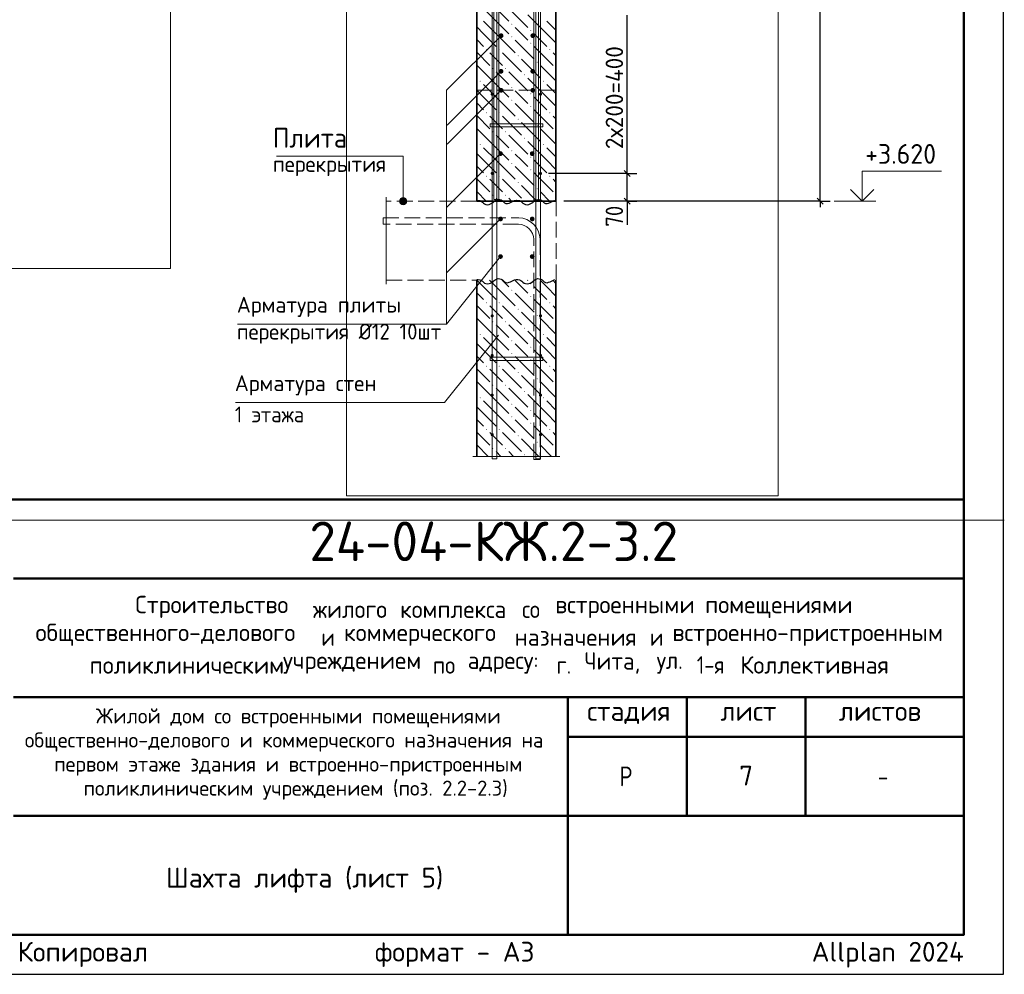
# Model space of a CAD drawing. Header units: millimetres. Extents: x 0 to 21005, y -5 to 14850.
# Tile 12 of 19: x 14789 to 21005, y 0 to 6030. Entities that reach past the tile are written whole.
import ezdxf

# ---------------------------------------------------------------- set-up
doc = ezdxf.new("R2010")
doc.units = ezdxf.units.MM
doc.linetypes.add('______2', pattern=[135, 100, -35])
for name, color, linetype, lineweight in [('Standard', 7, 'Continuous', 25), ('Выпуски арматуры Г-обр.', 7, 'Continuous', 25), ('Надписи', 7, 'Continuous', 25), ('Позиционная метка диаметр_ шаг', 7, 'Continuous', 13), ('Позиционная метка линия выноска', 7, 'Continuous', 13), ('Примечания', 7, 'Continuous', 13), ('Стена обрамление Г-обр.', 7, 'Continuous', 25), ('Стена фоновая арматура У1', 7, 'Continuous', 25), ('Стена фоновая арматура Х1', 7, 'Continuous', 25), ('Стена фоновая затяжка С-обр.', 7, 'Continuous', 25)]:
    doc.layers.add(name, color=color, linetype=linetype, lineweight=lineweight)
doc.layers.add('ЖБ Перекрытие верхний уровень', color=7, linetype='Continuous', lineweight=25, true_color=0xe0e0ff)
doc.layers.add('ЖБ Стена верхний уровень', color=7, linetype='Continuous', lineweight=25, true_color=0x006e00)
doc.layers.add('Размерная выноска', color=7, linetype='Continuous')
doc.styles.add('ISOCPEUR', font='txt')

msp = doc.modelspace()

# ---------------------------------------------------------------- hatches: boundary and pattern name
at = {"layer": 'ЖБ Стена верхний уровень', "linetype": 'Continuous', "lineweight": 18, "transparency": 33554687}
for points in [[(17893.4, 6001.3), (17896.6, 6004.5), (17899.9, 6001.3), (17896.6, 5998)], [(17893.4, 5921.3), (17896.6, 5924.5), (17899.9, 5921.3), (17896.6, 5918)], [(18013.4, 5961.3), (18016.6, 5964.5), (18019.9, 5961.3), (18016.6, 5958)], [(17733.4, 5841.3), (17736.6, 5844.5), (17739.8, 5841.3), (17736.6, 5838)], [(17813.4, 5841.3), (17816.6, 5844.5), (17819.9, 5841.3), (17816.6, 5838)], [(18013.4, 5881.3), (18016.6, 5884.6), (18019.9, 5881.3), (18016.6, 5878)], [(18133.4, 5841.3), (18136.6, 5844.5), (18139.8, 5841.3), (18136.6, 5838)], [(17933.4, 5801.3), (17936.6, 5804.5), (17939.8, 5801.3), (17936.6, 5798)], [(17773.4, 5721.3), (17776.6, 5724.5), (17779.8, 5721.3), (17776.6, 5718)], [(17853.4, 5721.3), (17856.6, 5724.5), (17859.9, 5721.3), (17856.6, 5718)], [(18053.4, 5761.3), (18056.6, 5764.5), (18059.9, 5761.3), (18056.6, 5758)], [(18173.4, 5721.3), (18174.4, 5722.4), (18174.4, 5720.2)], [(17973.4, 5681.3), (17976.6, 5684.6), (17979.8, 5681.3), (17976.6, 5678)], [(17693.4, 5641.3), (17696.6, 5644.5), (17699.9, 5641.3), (17696.6, 5638)], [(17893.4, 5601.3), (17896.6, 5604.5), (17899.9, 5601.3), (17896.6, 5598)], [(18093.4, 5641.3), (18096.6, 5644.5), (18099.9, 5641.3), (18096.6, 5638)], [(18013.4, 5561.3), (18016.6, 5564.5), (18019.9, 5561.3), (18016.6, 5558)], [(17893.4, 5521.3), (17896.6, 5524.5), (17899.9, 5521.3), (17896.6, 5518)], [(18013.4, 5481.3), (18016.6, 5484.6), (18019.9, 5481.3), (18016.6, 5478)], [(17733.4, 5441.3), (17736.6, 5444.5), (17739.8, 5441.3), (17736.6, 5438)], [(17813.4, 5441.3), (17816.6, 5444.5), (17819.9, 5441.3), (17816.6, 5438)], [(18133.4, 5441.3), (18136.6, 5444.5), (18139.8, 5441.3), (18136.6, 5438)], [(17933.4, 5401.3), (17936.6, 5404.5), (17939.8, 5401.3), (17936.6, 5398)], [(18053.4, 5361.3), (18056.6, 5364.5), (18059.9, 5361.3), (18056.6, 5358)], [(17773.4, 5321.3), (17776.6, 5324.5), (17779.8, 5321.3), (17776.6, 5318)], [(17853.4, 5321.3), (17856.6, 5324.5), (17859.9, 5321.3), (17856.6, 5318)], [(17973.4, 5281.3), (17976.6, 5284.6), (17979.8, 5281.3), (17976.6, 5278)], [(18173.4, 5321.3), (18174.4, 5322.4), (18174.4, 5320.2)], [(17693.4, 5241.3), (17696.6, 5244.5), (17699.9, 5241.3), (17696.6, 5238)], [(18093.4, 5241.3), (18096.6, 5244.5), (18099.9, 5241.3), (18096.6, 5238)], [(17893.4, 5201.3), (17896.6, 5204.5), (17899.9, 5201.3), (17896.6, 5198)], [(18013.4, 5161.3), (18016.6, 5164.5), (18019.9, 5161.3), (18016.6, 5158)], [(17893.4, 5121.3), (17896.6, 5124.5), (17899.9, 5121.3), (17896.6, 5118)], [(17733.4, 5041.3), (17736.6, 5044.5), (17739.8, 5041.3), (17736.6, 5038)], [(17813.4, 5041.3), (17816.6, 5044.5), (17819.9, 5041.3), (17816.6, 5038)], [(18013.4, 5081.3), (18016.6, 5084.6), (18019.9, 5081.3), (18016.6, 5078)], [(18133.4, 5041.3), (18136.6, 5044.5), (18139.8, 5041.3), (18136.6, 5038)], [(17933.4, 5001.3), (17936.6, 5004.5), (17939.8, 5001.3), (17936.6, 4998)], [(17773.4, 4921.3), (17776.6, 4924.5), (17779.8, 4921.3), (17776.6, 4918)], [(17853.4, 4921.3), (17856.6, 4924.5), (17859.9, 4921.3), (17856.6, 4918)], [(18053.4, 4961.3), (18056.6, 4964.5), (18059.9, 4961.3), (18056.6, 4958)], [(18173.4, 4921.3), (18174.4, 4922.4), (18174.4, 4920.2)], [(17975.6, 4883.6), (17976.6, 4884.6), (17977.6, 4883.6)], [(18013.4, 4361.3), (18016.6, 4364.5), (18019.9, 4361.3), (18016.6, 4358)], [(17893.4, 4321.3), (17896.6, 4324.5), (17899.9, 4321.3), (17896.6, 4318)], [(17733.4, 4241.3), (17736.6, 4244.5), (17739.8, 4241.3), (17736.6, 4238)], [(17813.4, 4241.3), (17816.6, 4244.5), (17819.9, 4241.3), (17816.6, 4238)], [(18013.4, 4281.3), (18016.6, 4284.6), (18019.9, 4281.3), (18016.6, 4278)], [(18133.4, 4241.3), (18136.6, 4244.5), (18139.8, 4241.3), (18136.6, 4238)], [(17933.4, 4201.3), (17936.6, 4204.5), (17939.8, 4201.3), (17936.6, 4198)], [(17773.4, 4121.3), (17776.6, 4124.5), (17779.8, 4121.3), (17776.6, 4118)], [(17853.4, 4121.3), (17856.6, 4124.5), (17859.9, 4121.3), (17856.6, 4118)], [(18053.4, 4161.3), (18056.6, 4164.5), (18059.9, 4161.3), (18056.6, 4158)], [(18173.4, 4121.3), (18174.4, 4122.4), (18174.4, 4120.2)], [(17693.4, 4041.3), (17696.6, 4044.5), (17699.9, 4041.3), (17696.6, 4038)], [(17973.4, 4081.3), (17976.6, 4084.5), (17979.8, 4081.3), (17976.6, 4078)], [(18093.4, 4041.3), (18096.6, 4044.5), (18099.9, 4041.3), (18096.6, 4038)], [(17893.4, 4001.3), (17896.6, 4004.5), (17899.9, 4001.3), (17896.6, 3998)], [(17893.4, 3921.3), (17896.6, 3924.5), (17899.9, 3921.3), (17896.6, 3918)], [(18013.4, 3961.3), (18016.6, 3964.5), (18019.9, 3961.3), (18016.6, 3958)], [(18013.4, 3881.3), (18016.6, 3884.5), (18019.9, 3881.3), (18016.6, 3878)], [(17733.4, 3841.3), (17736.6, 3844.5), (17739.8, 3841.3), (17736.6, 3838)], [(17813.4, 3841.3), (17816.6, 3844.5), (17819.9, 3841.3), (17816.6, 3838)], [(17933.4, 3801.3), (17936.6, 3804.5), (17939.8, 3801.3), (17936.6, 3798)], [(18133.4, 3841.3), (18136.6, 3844.5), (18139.8, 3841.3), (18136.6, 3838)], [(18053.4, 3761.3), (18056.6, 3764.5), (18059.9, 3761.3), (18056.6, 3758)], [(17773.4, 3721.3), (17776.6, 3724.5), (17779.8, 3721.3), (17776.6, 3718)], [(17853.4, 3721.3), (17856.6, 3724.5), (17859.9, 3721.3), (17856.6, 3718)], [(17973.4, 3681.3), (17976.6, 3684.5), (17979.8, 3681.3), (17976.6, 3678)], [(18173.4, 3721.3), (18174.4, 3722.4), (18174.4, 3720.2)], [(17693.4, 3641.3), (17696.6, 3644.5), (17699.9, 3641.3), (17696.6, 3638)], [(18093.4, 3641.3), (18096.6, 3644.5), (18099.9, 3641.3), (18096.6, 3638)], [(17893.4, 3601.3), (17896.6, 3604.5), (17899.9, 3601.3), (17896.6, 3598)], [(18013.4, 3561.3), (18016.6, 3564.5), (18019.9, 3561.3), (18016.6, 3558)], [(17893.4, 3521.3), (17896.6, 3524.5), (17899.9, 3521.3), (17896.6, 3518)], [(18013.4, 3481.3), (18016.6, 3484.5), (18019.9, 3481.3), (18016.6, 3478)], [(17733.4, 3441.3), (17736.6, 3444.5), (17739.8, 3441.3), (17736.6, 3438)], [(17813.4, 3441.3), (17816.6, 3444.5), (17819.9, 3441.3), (17816.6, 3438)], [(18133.4, 3441.3), (18136.6, 3444.5), (18139.8, 3441.3), (18136.6, 3438)], [(17933.4, 3401.3), (17936.6, 3404.5), (17939.8, 3401.3), (17936.6, 3398)], [(18053.4, 3361.3), (18056.6, 3364.5), (18059.9, 3361.3), (18056.6, 3358)], [(17773.4, 3321.3), (17776.6, 3324.5), (17779.8, 3321.3), (17776.6, 3318)], [(17853.4, 3321.3), (17856.6, 3324.5), (17859.9, 3321.3), (17856.6, 3318)], [(18173.4, 3321.3), (18174.4, 3322.4), (18174.4, 3320.2)], [(17973.4, 3281.3), (17976.6, 3284.5), (17979.8, 3281.3), (17976.6, 3278)]]:
    msp.add_hatch(color=7, dxfattribs=at).paths.add_polyline_path(points, flags=16)
at = {"layer": 'Позиционная метка линия выноска', "linetype": 'Continuous', "lineweight": 13, "transparency": 33554687}
for points in [[(17187.3, 4883.6), (17232.3, 4883.6), (17229.1, 4894.8)], [(17187.3, 4883.6), (17229.1, 4894.8), (17190.4, 4894.8)], [(17190.4, 4872.3), (17232.3, 4883.6), (17187.3, 4883.6)], [(17190.4, 4894.8), (17229.1, 4894.8), (17221, 4902.9)], [(17190.4, 4894.8), (17221, 4902.9), (17198.5, 4902.9)], [(17190.4, 4872.3), (17229.1, 4872.3), (17232.3, 4883.6)], [(17198.5, 4864.2), (17229.1, 4872.3), (17190.4, 4872.3)], [(17198.5, 4902.9), (17221, 4902.9), (17209.8, 4906.1)], [(17198.5, 4864.2), (17221, 4864.2), (17229.1, 4872.3)], [(17221, 4864.2), (17198.5, 4864.2), (17209.8, 4861.1)]]:
    msp.add_hatch(color=7, dxfattribs=at).paths.add_polyline_path(points)
at = {"layer": 'Стена обрамление Г-обр.', "linetype": 'Continuous', "lineweight": 13, "transparency": 33554687}
for points in [[(17843.3, 5928.6), (17842.1, 5934.3), (17838.9, 5939.2), (17834, 5942.4), (17828.3, 5943.6), (17822.5, 5942.4), (17817.7, 5939.2), (17814.4, 5934.3), (17813.3, 5928.6), (17814.4, 5922.8), (17817.7, 5918), (17822.5, 5914.7), (17828.3, 5913.6), (17834, 5914.7), (17838.9, 5918), (17842.1, 5922.8)], [(18043.3, 5928.6), (18042.1, 5934.3), (18038.9, 5939.2), (18034, 5942.4), (18028.3, 5943.6), (18022.5, 5942.4), (18017.7, 5939.2), (18014.4, 5934.3), (18013.3, 5928.6), (18014.4, 5922.8), (18017.7, 5918), (18022.5, 5914.7), (18028.3, 5913.6), (18034, 5914.7), (18038.9, 5918), (18042.1, 5922.8)], [(17842.9, 5703.6), (17841.8, 5709.3), (17838.5, 5714.2), (17833.7, 5717.4), (17827.9, 5718.6), (17822.2, 5717.4), (17817.3, 5714.2), (17814.1, 5709.3), (17812.9, 5703.6), (17814.1, 5697.8), (17817.3, 5693), (17822.2, 5689.7), (17827.9, 5688.6), (17833.7, 5689.7), (17838.5, 5693), (17841.8, 5697.8)], [(18042.9, 5703.6), (18041.8, 5709.3), (18038.5, 5714.2), (18033.7, 5717.4), (18027.9, 5718.6), (18022.2, 5717.4), (18017.3, 5714.2), (18014.1, 5709.3), (18012.9, 5703.6), (18014.1, 5697.8), (18017.3, 5693), (18022.2, 5689.7), (18027.9, 5688.6), (18033.7, 5689.7), (18038.5, 5693), (18041.8, 5697.8)], [(17843.3, 5583.6), (17842.1, 5589.3), (17838.9, 5594.2), (17834, 5597.4), (17828.3, 5598.6), (17822.5, 5597.4), (17817.6, 5594.2), (17814.4, 5589.3), (17813.3, 5583.6), (17814.4, 5577.8), (17817.6, 5573), (17822.5, 5569.7), (17828.3, 5568.6), (17834, 5569.7), (17838.9, 5573), (17842.1, 5577.8)], [(18043.3, 5583.6), (18042.1, 5589.3), (18038.9, 5594.2), (18034, 5597.4), (18028.3, 5598.6), (18022.5, 5597.4), (18017.6, 5594.2), (18014.4, 5589.3), (18013.3, 5583.6), (18014.4, 5577.8), (18017.6, 5573), (18022.5, 5569.7), (18028.3, 5568.6), (18034, 5569.7), (18038.9, 5573), (18042.1, 5577.8)], [(17839.4, 5183.6), (17838.3, 5189.3), (17835, 5194.2), (17830.2, 5197.4), (17824.4, 5198.6), (17818.7, 5197.4), (17813.8, 5194.2), (17810.6, 5189.3), (17809.4, 5183.6), (17810.6, 5177.8), (17813.8, 5173), (17818.7, 5169.7), (17824.4, 5168.6), (17830.2, 5169.7), (17835, 5173), (17838.3, 5177.8)], [(18039.4, 5183.6), (18038.3, 5189.3), (18035, 5194.2), (18030.2, 5197.4), (18024.4, 5198.6), (18018.7, 5197.4), (18013.8, 5194.2), (18010.6, 5189.3), (18009.4, 5183.6), (18010.6, 5177.8), (18013.8, 5173), (18018.7, 5169.7), (18024.4, 5168.6), (18030.2, 5169.7), (18035, 5173), (18038.3, 5177.8)], [(17839.4, 4771.1), (17838.3, 4776.8), (17835, 4781.7), (17830.2, 4784.9), (17824.4, 4786.1), (17818.7, 4784.9), (17813.8, 4781.7), (17810.6, 4776.8), (17809.4, 4771.1), (17810.6, 4765.3), (17813.8, 4760.5), (17818.7, 4757.2), (17824.4, 4756.1), (17830.2, 4757.2), (17835, 4760.5), (17838.3, 4765.3)], [(18039.4, 4771.1), (18038.3, 4776.8), (18035, 4781.7), (18030.2, 4784.9), (18024.4, 4786.1), (18018.7, 4784.9), (18013.8, 4781.7), (18010.6, 4776.8), (18009.4, 4771.1), (18010.6, 4765.3), (18013.8, 4760.5), (18018.7, 4757.2), (18024.4, 4756.1), (18030.2, 4757.2), (18035, 4760.5), (18038.3, 4765.3)], [(17839.4, 4533.6), (17838.3, 4539.3), (17835, 4544.2), (17830.2, 4547.4), (17824.4, 4548.6), (17818.7, 4547.4), (17813.8, 4544.2), (17810.6, 4539.3), (17809.4, 4533.6), (17810.6, 4527.8), (17813.8, 4523), (17818.7, 4519.7), (17824.4, 4518.6), (17830.2, 4519.7), (17835, 4523), (17838.3, 4527.8)], [(18039.4, 4533.6), (18038.3, 4539.3), (18035, 4544.2), (18030.2, 4547.4), (18024.4, 4548.6), (18018.7, 4547.4), (18013.8, 4544.2), (18010.6, 4539.3), (18009.4, 4533.6), (18010.6, 4527.8), (18013.8, 4523), (18018.7, 4519.7), (18024.4, 4518.6), (18030.2, 4519.7), (18035, 4523), (18038.3, 4527.8)]]:
    msp.add_hatch(color=7, dxfattribs=at).paths.add_polyline_path(points)
at = {"layer": 'Стена фоновая арматура У1', "linetype": 'Continuous', "lineweight": 13, "transparency": 33554687}
for points in [[(17781.9, 5558.6), (17781.2, 5562.4), (17779, 5565.7), (17775.7, 5567.8), (17771.9, 5568.6), (17768.1, 5567.8), (17764.8, 5565.7), (17762.7, 5562.4), (17761.9, 5558.6), (17762.7, 5554.8), (17764.8, 5551.5), (17768.1, 5549.3), (17771.9, 5548.6), (17775.7, 5549.3), (17779, 5551.5), (17781.2, 5554.8)], [(18086.9, 5558.6), (18086.2, 5562.4), (18084, 5565.7), (18080.7, 5567.8), (18076.9, 5568.6), (18073.1, 5567.8), (18069.8, 5565.7), (18067.7, 5562.4), (18066.9, 5558.6), (18067.7, 5554.8), (18069.8, 5551.5), (18073.1, 5549.3), (18076.9, 5548.6), (18080.7, 5549.3), (18084, 5551.5), (18086.2, 5554.8)], [(17781.9, 5058.6), (17781.2, 5062.4), (17779, 5065.7), (17775.7, 5067.8), (17771.9, 5068.6), (17768.1, 5067.8), (17764.8, 5065.7), (17762.7, 5062.4), (17761.9, 5058.6), (17762.7, 5054.8), (17764.8, 5051.5), (17768.1, 5049.3), (17771.9, 5048.6), (17775.7, 5049.3), (17779, 5051.5), (17781.2, 5054.8)], [(18086.9, 5058.6), (18086.2, 5062.4), (18084, 5065.7), (18080.7, 5067.8), (18076.9, 5068.6), (18073.1, 5067.8), (18069.8, 5065.7), (18067.7, 5062.4), (18066.9, 5058.6), (18067.7, 5054.8), (18069.8, 5051.5), (18073.1, 5049.3), (18076.9, 5048.6), (18080.7, 5049.3), (18084, 5051.5), (18086.2, 5054.8)], [(17781.9, 4158.6), (17781.2, 4162.4), (17779, 4165.7), (17775.7, 4167.8), (17771.9, 4168.6), (17768.1, 4167.8), (17764.8, 4165.7), (17762.7, 4162.4), (17761.9, 4158.6), (17762.7, 4154.8), (17764.8, 4151.5), (17768.1, 4149.3), (17771.9, 4148.6), (17775.7, 4149.3), (17779, 4151.5), (17781.2, 4154.8)], [(18086.9, 4158.6), (18086.2, 4162.4), (18084, 4165.7), (18080.7, 4167.8), (18076.9, 4168.6), (18073.1, 4167.8), (18069.8, 4165.7), (18067.7, 4162.4), (18066.9, 4158.6), (18067.7, 4154.8), (18069.8, 4151.5), (18073.1, 4149.3), (18076.9, 4148.6), (18080.7, 4149.3), (18084, 4151.5), (18086.2, 4154.8)], [(17781.9, 3908.6), (17781.2, 3912.4), (17779, 3915.7), (17775.7, 3917.8), (17771.9, 3918.6), (17768.1, 3917.8), (17764.8, 3915.7), (17762.7, 3912.4), (17761.9, 3908.6), (17762.7, 3904.8), (17764.8, 3901.5), (17768.1, 3899.3), (17771.9, 3898.6), (17775.7, 3899.3), (17779, 3901.5), (17781.2, 3904.8)], [(18086.9, 3908.6), (18086.2, 3912.4), (18084, 3915.7), (18080.7, 3917.8), (18076.9, 3918.6), (18073.1, 3917.8), (18069.8, 3915.7), (18067.7, 3912.4), (18066.9, 3908.6), (18067.7, 3904.8), (18069.8, 3901.5), (18073.1, 3899.3), (18076.9, 3898.6), (18080.7, 3899.3), (18084, 3901.5), (18086.2, 3904.8)], [(17781.9, 3658.6), (17781.2, 3662.4), (17779, 3665.7), (17775.7, 3667.8), (17771.9, 3668.6), (17768.1, 3667.8), (17764.8, 3665.7), (17762.7, 3662.4), (17761.9, 3658.6), (17762.7, 3654.8), (17764.8, 3651.5), (17768.1, 3649.3), (17771.9, 3648.6), (17775.7, 3649.3), (17779, 3651.5), (17781.2, 3654.8)], [(18086.9, 3658.6), (18086.2, 3662.4), (18084, 3665.7), (18080.7, 3667.8), (18076.9, 3668.6), (18073.1, 3667.8), (18069.8, 3665.7), (18067.7, 3662.4), (18066.9, 3658.6), (18067.7, 3654.8), (18069.8, 3651.5), (18073.1, 3649.3), (18076.9, 3648.6), (18080.7, 3649.3), (18084, 3651.5), (18086.2, 3654.8)], [(17781.9, 3408.6), (17781.2, 3412.4), (17779, 3415.7), (17775.7, 3417.8), (17771.9, 3418.6), (17768.1, 3417.8), (17764.8, 3415.7), (17762.7, 3412.4), (17761.9, 3408.6), (17762.7, 3404.8), (17764.8, 3401.5), (17768.1, 3399.3), (17771.9, 3398.6), (17775.7, 3399.3), (17779, 3401.5), (17781.2, 3404.8)], [(18086.9, 3408.6), (18086.2, 3412.4), (18084, 3415.7), (18080.7, 3417.8), (18076.9, 3418.6), (18073.1, 3417.8), (18069.8, 3415.7), (18067.7, 3412.4), (18066.9, 3408.6), (18067.7, 3404.8), (18069.8, 3401.5), (18073.1, 3399.3), (18076.9, 3398.6), (18080.7, 3399.3), (18084, 3401.5), (18086.2, 3404.8)]]:
    msp.add_hatch(color=7, dxfattribs=at).paths.add_polyline_path(points)

# ---------------------------------------------------------------- linework, layer by layer
at = {"layer": 'Standard', "color": 254, "linetype": 'Continuous', "lineweight": 13, "true_color": 0xc4c4ff, "transparency": 33554687}
msp.add_line((16852.5, 9387.6), (16852.5, 3021.4), dxfattribs=at)
at = {"layer": 'Standard', "color": 7, "linetype": 'Continuous', "lineweight": -3, "transparency": 33554687}
for p, q in [((18623.3, 5058.6), (18623.3, 6058.6)), ((18623.3, 4883.6), (18623.3, 5058.6)), ((18623.3, 4883.6), (18623.3, 4846.1)), ((19842.3, 4883.6), (19842.3, 4846.1))]:
    msp.add_line(p, q, dxfattribs=at)
at = {"layer": 'Standard', "color": 251, "linetype": 'Continuous', "lineweight": -3, "true_color": 0x656565, "transparency": 33554687}
for p, q in [((18623.3, 5058.6), (18560.8, 5058.6)), ((18623.3, 5058.6), (18685.8, 5058.6)), ((19842.3, 4883.6), (18224.4, 4883.6)), ((18623.3, 4883.6), (18560.8, 4883.6)), ((18623.3, 4883.6), (18685.8, 4883.6)), ((19842.3, 4883.6), (19779.8, 4883.6)), ((19842.3, 4883.6), (19904.8, 4883.6))]:
    msp.add_line(p, q, dxfattribs=at)
at = {"layer": 'Standard', "color": 7, "linetype": 'Continuous', "lineweight": 25, "transparency": 33554687}
for p, q in [((18642.1, 5039.8), (18604.6, 5077.3)), ((18642.1, 4864.8), (18604.6, 4902.3)), ((19861.1, 4864.8), (19823.6, 4902.3)), ((20750, 250), (20750, 3000)), ((11500, 250), (20750, 250)), ((11500, 250), (20750, 250)), ((11500, 250), (20750, 250))]:
    msp.add_line(p, q, dxfattribs=at)
at = {"layer": 'Standard', "color": 7, "linetype": 'Continuous', "lineweight": 13, "transparency": 33554687}
msp.add_line((19929.8, 4883.6), (20194.8, 4883.6), dxfattribs=at)
at = {"layer": 'Standard', "color": 7, "linetype": 'Continuous', "lineweight": 50, "transparency": 33554687}
for p, q in [((11500, 3000), (20750, 3000)), ((14750, 2500), (20750, 2500)), ((14750, 1750), (20750, 1750)), ((18250, 1000), (18250, 1750)), ((19000, 1000), (19000, 1750)), ((19750, 1000), (19750, 1750)), ((18250, 1500), (20750, 1500)), ((14750, 1000), (20750, 1000)), ((18250, 250), (18250, 1000)), ((18250, 250), (18250, 1000))]:
    msp.add_line(p, q, dxfattribs=at)
at = {"layer": 'Standard', "color": 7, "linetype": 'Continuous', "lineweight": 25, "transparency": 33554687}
msp.add_lwpolyline([(0, 0), (21000, 0), (21000, 14850), (0, 14850), (0, 0)], close=True, dxfattribs=at)
at = {"layer": 'Standard', "color": 7, "linetype": 'Continuous', "lineweight": 50, "transparency": 33554687}
msp.add_lwpolyline([(1000, 14600), (20750, 14600), (20750, 250), (1000, 250), (1000, 14600)], close=True, dxfattribs=at)
at = {"layer": 'Standard', "color": 7, "linetype": 'Continuous', "lineweight": 13, "transparency": 33554687}
for points in [[(21005, 9387.6), (11874.4, 9387.6), (11874.4, 2868.4), (21005, 2868.4)], [(20107.7, 4883.6), (20107.7, 5073.6), (20607.7, 5073.6)], [(20750, 250), (11500, 250), (11500, 3000), (20750, 3000), (20750, 250)]]:
    msp.add_lwpolyline(points, dxfattribs=at)
at = {"layer": 'Standard', "color": 254, "linetype": 'Continuous', "lineweight": 13, "true_color": 0xc4c4ff, "transparency": 33554687}
for points in [[(12836.9, 4458.6), (15741.9, 4458.6), (15741.9, 9387.6)], [(16852.5, 3021.4), (19577.5, 3021.4), (19577.5, 9387.6)]]:
    msp.add_lwpolyline(points, dxfattribs=at)
at = {"layer": 'Standard', "color": 7, "linetype": 'Continuous', "lineweight": -3, "transparency": 33554687}
msp.add_lwpolyline([(19842.3, 4883.6), (19842.3, 8656.4), (19842.3, 8656.4), (19842.3, 9387.6)], dxfattribs=at)
at = {"layer": 'Standard', "color": 251, "linetype": 'Continuous', "lineweight": -3, "true_color": 0x656565, "transparency": 33554687}
for points in [[(18623.3, 5058.6), (18614.8, 5058.6), (18614.8, 5058.6), (18614.8, 5058.6), (18614.8, 5058.6), (18614.8, 5058.6), (18614.8, 5058.6), (18614.8, 5058.6), (18614.8, 5058.6), (18614.8, 5058.6), (18614.8, 5058.6), (18126.9, 5058.6)], [(18623.3, 4883.6), (18614.8, 4883.6), (18614.8, 4883.6), (18614.8, 4883.6), (18614.8, 4883.6), (18614.8, 4883.6), (18614.8, 4883.6), (18614.8, 4883.6), (18614.8, 4883.6), (18614.8, 4883.6), (18614.8, 4883.6), (18274.4, 4883.6)]]:
    msp.add_lwpolyline(points, dxfattribs=at)
at = {"layer": 'Standard', "color": 7, "linetype": 'Continuous', "lineweight": 35, "transparency": 33554687}
msp.add_lwpolyline([(20033.4, 4957.8), (20107.7, 4883.6), (20181.9, 4957.8)], dxfattribs=at)
at = {"layer": 'Standard', "color": 7, "linetype": 'Continuous', "lineweight": 25, "transparency": 33554687}
msp.add_lwpolyline([(20750, 3000), (11500, 3000), (11500, 250), (20750, 250), (20750, 3000)], dxfattribs=at)
at = {"layer": 'Выпуски арматуры Г-обр.', "color": 251, "linetype": '______2', "lineweight": 13, "true_color": 0x656565, "transparency": 33554687}
msp.add_lwpolyline([(17082.5, 4778.6), (17941, 4778.6), (17965.4, 4775.2), (17990.8, 4766.8), (18014.2, 4753.7), (18033.5, 4737.6), (18049.5, 4718.4), (18062.6, 4695), (18071, 4669.6), (18074.4, 4645.2), (18074.4, 3251.4), (18034.4, 3251.4), (18034.4, 4642.4), (18031.9, 4660.5), (18025.9, 4678.8), (18016.5, 4695.6), (18005.1, 4709.2), (17991.4, 4720.6), (17974.6, 4730), (17956.3, 4736.1), (17938.3, 4738.6), (17082.5, 4738.6), (17082.5, 4778.6)], dxfattribs=at)
at = {"layer": 'ЖБ Перекрытие верхний уровень', "color": 7, "linetype": '______2', "lineweight": 18, "transparency": 33554687}
for p, q in [((17674.8, 5583.6), (17674.8, 4883.6)), ((18174.8, 5583.6), (17674.8, 5583.6)), ((18174.8, 4383.6), (18174.8, 5583.6)), ((17674.8, 4883.6), (17102.5, 4883.6)), ((17102.5, 4383.6), (17674.8, 4383.6))]:
    msp.add_line(p, q, dxfattribs=at)
at = {"layer": 'ЖБ Стена верхний уровень', "color": 7, "linetype": 'Continuous', "lineweight": 35, "transparency": 33554687}
for p, q in [((17674.4, 9387.6), (17674.4, 4883.6)), ((18174.4, 4883.6), (18174.4, 9387.6)), ((17674.4, 4883.6), (18174.4, 4883.6)), ((17674.4, 4383.6), (17674.4, 3271.4)), ((18174.4, 3271.4), (18174.4, 4383.6))]:
    msp.add_line(p, q, dxfattribs=at)
at = {"layer": 'ЖБ Стена верхний уровень', "color": 9, "linetype": 'Continuous', "lineweight": 18, "true_color": 0xc7c7c7, "transparency": 33554687}
for p, q in [((17796.6, 6021.3), (17676.6, 6141.3)), ((17796.6, 6101.3), (17876.6, 6021.3)), ((17876.6, 6101.3), (17996.6, 5981.3)), ((18116.6, 5941.3), (17996.6, 6061.3)), ((17716.6, 5941.3), (17674.4, 5983.5)), ((17716.6, 6021.3), (17796.6, 5941.3)), ((17796.6, 6021.3), (17876.6, 5941.3)), ((17956.6, 5941.3), (17916.6, 5981.3)), ((18116.6, 6021.3), (18174.4, 5963.5)), ((17716.6, 5941.3), (17796.6, 5861.3)), ((17796.6, 5941.3), (17916.6, 5821.3)), ((17996.6, 5901.3), (17956.6, 5941.3)), ((18036.6, 5941.3), (18116.6, 5861.3)), ((18116.6, 5941.3), (18174.4, 5883.5)), ((17674.4, 5903.5), (17716.6, 5861.3)), ((17916.6, 5901.3), (18036.6, 5781.3)), ((18036.6, 5861.3), (18156.6, 5741.3)), ((17674.4, 5823.5), (17756.6, 5741.3)), ((17796.6, 5781.3), (17756.6, 5821.3)), ((17836.6, 5741.3), (17796.6, 5781.3)), ((17836.6, 5821.3), (17956.6, 5701.3)), ((17956.6, 5781.3), (18076.6, 5661.3)), ((18174.4, 5803.5), (18156.6, 5821.3)), ((17796.6, 5621.3), (17676.6, 5741.3)), ((18174.4, 5643.5), (18076.6, 5741.3)), ((17674.4, 5663.5), (17676.6, 5661.3)), ((17796.6, 5701.3), (17876.6, 5621.3)), ((17876.6, 5701.3), (17996.6, 5581.3)), ((18116.6, 5541.3), (17996.6, 5661.3)), ((17716.6, 5621.3), (17796.6, 5541.3)), ((17796.6, 5621.3), (17876.6, 5541.3)), ((18116.6, 5621.3), (18174.4, 5563.5)), ((17716.6, 5541.3), (17674.4, 5583.5)), ((17716.6, 5541.3), (17796.6, 5461.3)), ((17796.6, 5541.3), (17916.6, 5421.3)), ((17956.6, 5541.3), (17916.6, 5581.3)), ((17996.6, 5501.3), (17956.6, 5541.3)), ((18036.6, 5541.3), (18116.6, 5461.3)), ((18116.6, 5541.3), (18174.4, 5483.5)), ((17674.4, 5503.5), (17716.6, 5461.3)), ((17916.6, 5501.3), (18036.6, 5381.3)), ((17674.4, 5423.5), (17756.6, 5341.3)), ((17796.6, 5381.3), (17756.6, 5421.3)), ((17836.6, 5421.3), (17956.6, 5301.3)), ((18036.6, 5461.3), (18156.6, 5341.3)), ((18174.4, 5403.5), (18156.6, 5421.3)), ((17836.6, 5341.3), (17796.6, 5381.3)), ((17956.6, 5381.3), (18076.6, 5261.3)), ((17796.6, 5221.3), (17676.6, 5341.3)), ((17796.6, 5301.3), (17876.6, 5221.3)), ((17876.6, 5301.3), (17996.6, 5181.3)), ((18174.4, 5243.5), (18076.6, 5341.3)), ((17674.4, 5263.5), (17676.6, 5261.3)), ((18116.6, 5141.3), (17996.6, 5261.3)), ((17716.6, 5141.3), (17674.4, 5183.5)), ((17716.6, 5221.3), (17796.6, 5141.3)), ((17796.6, 5221.3), (17876.6, 5141.3)), ((17956.6, 5141.3), (17916.6, 5181.3)), ((18116.6, 5221.3), (18174.4, 5163.5)), ((17674.4, 5103.5), (17716.6, 5061.3)), ((17716.6, 5141.3), (17796.6, 5061.3)), ((17796.6, 5141.3), (17916.6, 5021.3)), ((17916.6, 5101.3), (18036.6, 4981.3)), ((17996.6, 5101.3), (17956.6, 5141.3)), ((18036.6, 5141.3), (18116.6, 5061.3)), ((18116.6, 5141.3), (18174.4, 5083.5)), ((18036.6, 5061.3), (18156.6, 4941.3)), ((17674.4, 5023.5), (17756.6, 4941.3)), ((17796.6, 4981.3), (17756.6, 5021.3)), ((17836.6, 4941.3), (17796.6, 4981.3)), ((17836.6, 5021.3), (17956.6, 4901.3)), ((17956.6, 4981.3), (18054.3, 4883.6)), ((18174.4, 5003.5), (18156.6, 5021.3)), ((17734.3, 4883.6), (17676.6, 4941.3)), ((18134.3, 4883.6), (18076.6, 4941.3)), ((17796.6, 4901.3), (17814.3, 4883.6)), ((17876.6, 4901.3), (17894.3, 4883.6)), ((17716.6, 4341.3), (17674.4, 4383.5)), ((17754.3, 4383.6), (17796.6, 4341.3)), ((17834.3, 4383.6), (17876.6, 4341.3)), ((17956.6, 4341.3), (17916.6, 4381.3)), ((17994.3, 4383.6), (17996.6, 4381.3)), ((18116.6, 4341.3), (18074.3, 4383.6)), ((18154.3, 4383.6), (18174.4, 4363.5)), ((17674.4, 4303.5), (17716.6, 4261.3)), ((17716.6, 4341.3), (17796.6, 4261.3)), ((17796.6, 4341.3), (17916.6, 4221.3)), ((17916.6, 4301.3), (18036.6, 4181.3)), ((17996.6, 4301.3), (17956.6, 4341.3)), ((18036.6, 4341.3), (18116.6, 4261.3)), ((18116.6, 4341.3), (18174.4, 4283.5)), ((18036.6, 4261.3), (18156.6, 4141.3)), ((17674.4, 4223.5), (17756.6, 4141.3)), ((17796.6, 4181.3), (17756.6, 4221.3)), ((17836.6, 4141.3), (17796.6, 4181.3)), ((17836.6, 4221.3), (17956.6, 4101.3)), ((17956.6, 4181.3), (18076.6, 4061.3)), ((18174.4, 4203.5), (18156.6, 4221.3)), ((17796.6, 4021.3), (17676.6, 4141.3)), ((18174.4, 4043.5), (18076.6, 4141.3)), ((17674.4, 4063.5), (17676.6, 4061.3)), ((17796.6, 4101.3), (17876.6, 4021.3)), ((17876.6, 4101.3), (17996.6, 3981.3)), ((18116.6, 3941.3), (17996.6, 4061.3)), ((17716.6, 3941.3), (17674.4, 3983.5)), ((17716.6, 4021.3), (17796.6, 3941.3)), ((17796.6, 4021.3), (17876.6, 3941.3)), ((17956.6, 3941.3), (17916.6, 3981.3)), ((18116.6, 4021.3), (18174.4, 3963.5)), ((17716.6, 3941.3), (17796.6, 3861.3)), ((17796.6, 3941.3), (17916.6, 3821.3)), ((17996.6, 3901.3), (17956.6, 3941.3)), ((18036.6, 3941.3), (18116.6, 3861.3)), ((18116.6, 3941.3), (18174.4, 3883.5)), ((17674.4, 3903.5), (17716.6, 3861.3)), ((17916.6, 3901.3), (18036.6, 3781.3)), ((18036.6, 3861.3), (18156.6, 3741.3)), ((17674.4, 3823.5), (17756.6, 3741.3)), ((17796.6, 3781.3), (17756.6, 3821.3)), ((17836.6, 3821.3), (17956.6, 3701.3)), ((18174.4, 3803.5), (18156.6, 3821.3)), ((17796.6, 3621.3), (17676.6, 3741.3)), ((17836.6, 3741.3), (17796.6, 3781.3)), ((17956.6, 3781.3), (18076.6, 3661.3)), ((18174.4, 3643.5), (18076.6, 3741.3)), ((17796.6, 3701.3), (17876.6, 3621.3)), ((17876.6, 3701.3), (17996.6, 3581.3)), ((17674.4, 3663.5), (17676.6, 3661.3)), ((17716.6, 3621.3), (17796.6, 3541.3)), ((17796.6, 3621.3), (17876.6, 3541.3)), ((18116.6, 3541.3), (17996.6, 3661.3)), ((18116.6, 3621.3), (18174.4, 3563.5)), ((17716.6, 3541.3), (17674.4, 3583.5)), ((17956.6, 3541.3), (17916.6, 3581.3)), ((17674.4, 3503.5), (17716.6, 3461.3)), ((17716.6, 3541.3), (17796.6, 3461.3)), ((17796.6, 3541.3), (17916.6, 3421.3)), ((17916.6, 3501.3), (18036.6, 3381.3)), ((17996.6, 3501.3), (17956.6, 3541.3)), ((18036.6, 3541.3), (18116.6, 3461.3)), ((18116.6, 3541.3), (18174.4, 3483.5)), ((17674.4, 3423.5), (17756.6, 3341.3)), ((17796.6, 3381.3), (17756.6, 3421.3)), ((17836.6, 3421.3), (17956.6, 3301.3)), ((18036.6, 3461.3), (18156.6, 3341.3)), ((18174.4, 3403.5), (18156.6, 3421.3)), ((17836.6, 3341.3), (17796.6, 3381.3)), ((17956.6, 3381.3), (18066.5, 3271.4)), ((17746.5, 3271.4), (17676.6, 3341.3)), ((17796.6, 3301.3), (17826.5, 3271.4)), ((17876.6, 3301.3), (17906.5, 3271.4)), ((18146.5, 3271.4), (18076.6, 3341.3))]:
    msp.add_line(p, q, dxfattribs=at)
at = {"layer": 'Позиционная метка линия выноска', "color": 7, "linetype": 'Continuous', "lineweight": 13, "transparency": 33554687}
for p, q in [((17486.7, 5362.4), (17827.9, 5703.6)), ((17487.1, 5242.4), (17828.3, 5583.6)), ((17483.2, 4842.4), (17824.4, 5183.6)), ((17187.3, 4883.6), (17187.3, 4883.6)), ((17209.8, 4906.1), (17209.8, 4906.1)), ((17209.8, 4861.1), (17209.8, 4861.1)), ((17232.3, 4883.6), (17232.3, 4883.6)), ((17483.2, 4429.9), (17824.4, 4771.1))]:
    msp.add_line(p, q, dxfattribs=at)
for points in [[(17483.6, 4106.8), (17483.6, 5583.9), (17828.3, 5928.6)], [(17209.8, 4883.6), (17209.8, 5168.4), (16409.8, 5168.4)], [(16163.6, 4106.8), (17483.6, 4106.8), (17824.4, 4533.6)], [(16150.9, 3611), (17470.9, 3611), (17811.7, 4037.8)]]:
    msp.add_lwpolyline(points, dxfattribs=at)
msp.add_circle((17209.8, 4883.6), 22.5, dxfattribs=at)
at = {"layer": 'Примечания', "color": 7, "linetype": 'Continuous', "lineweight": 25, "transparency": 33554687}
for points in [[(17674.4, 4888), (17683.7, 4888.1), (17693.7, 4886.6), (17702.7, 4883.3), (17709.9, 4877.9), (17716.2, 4871.4), (17723.4, 4865.9), (17732.7, 4862.6), (17742.4, 4860.7), (17752.2, 4862.9), (17761.2, 4866.4), (17769.9, 4870.4), (17777.4, 4875.8), (17784.4, 4881.5), (17791.4, 4887.2), (17799.9, 4891.7), (17809.4, 4894.1), (17819.4, 4893.8), (17829.2, 4891.1), (17836.4, 4885.8), (17842.9, 4879.6), (17849.9, 4873.9), (17858.4, 4869.6), (17868.4, 4868.6), (17878.2, 4871), (17886.9, 4874.8), (17895.4, 4879.1), (17904.2, 4883.2), (17912.7, 4887.2), (17922.4, 4889.2), (17924.4, 4889.3)], [(17924.4, 4888), (17933.7, 4888.1), (17943.7, 4886.6), (17952.7, 4883.3), (17959.9, 4877.9), (17966.2, 4871.4), (17973.4, 4865.9), (17982.7, 4862.6), (17992.4, 4860.7), (18002.2, 4862.9), (18011.2, 4866.4), (18019.9, 4870.4), (18027.4, 4875.8), (18034.4, 4881.5), (18041.4, 4887.2), (18049.9, 4891.7), (18059.4, 4894.1), (18069.4, 4893.8), (18079.2, 4891.1), (18086.4, 4885.8), (18092.9, 4879.6), (18099.9, 4873.9), (18108.4, 4869.6), (18118.4, 4868.6), (18128.2, 4871), (18136.9, 4874.8), (18145.4, 4879.1), (18154.2, 4883.2), (18162.7, 4887.2), (18165.8, 4887.9)], [(17674.4, 4388), (17683.7, 4388.1), (17693.7, 4386.6), (17702.7, 4383.3), (17709.9, 4377.9), (17716.2, 4371.4), (17723.4, 4365.9), (17732.7, 4362.6), (17742.4, 4360.7), (17752.2, 4362.9), (17761.2, 4366.4), (17769.9, 4370.4), (17777.4, 4375.8), (17784.4, 4381.5), (17791.4, 4387.2), (17799.9, 4391.7), (17809.4, 4394.1), (17819.4, 4393.8), (17829.2, 4391.1), (17836.4, 4385.8), (17842.9, 4379.6), (17849.9, 4373.9), (17858.4, 4369.6), (17868.4, 4368.6), (17878.2, 4371), (17886.9, 4374.8), (17895.4, 4379.1), (17904.2, 4383.2), (17912.7, 4387.2), (17922.4, 4389.2), (17924.4, 4389.3)], [(17924.4, 4388), (17933.7, 4388.1), (17943.7, 4386.6), (17952.7, 4383.3), (17959.9, 4377.9), (17966.2, 4371.4), (17973.4, 4365.9), (17982.7, 4362.6), (17992.4, 4360.7), (18002.2, 4362.9), (18011.2, 4366.4), (18019.9, 4370.4), (18027.4, 4375.8), (18034.4, 4381.5), (18041.4, 4387.2), (18049.9, 4391.7), (18059.4, 4394.1), (18069.4, 4393.8), (18079.2, 4391.1), (18086.4, 4385.8), (18092.9, 4379.6), (18099.9, 4373.9), (18108.4, 4369.6), (18118.4, 4368.6), (18128.2, 4371), (18136.9, 4374.8), (18145.4, 4379.1), (18154.2, 4383.2), (18162.7, 4387.2), (18165.8, 4387.9)]]:
    msp.add_lwpolyline(points, dxfattribs=at)
at = {"layer": 'Размерная выноска', "color": 7, "linetype": 'Continuous', "lineweight": 13, "transparency": 33554687}
for p, q in [((17102.5, 4908.6), (17102.5, 4358.6)), ((17649.4, 3271.4), (18199.4, 3271.4))]:
    msp.add_line(p, q, dxfattribs=at)
at = {"layer": 'Размерная выноска', "color": 7, "linetype": 'Continuous', "lineweight": -3, "transparency": 33554687}
msp.add_line((18623.3, 4883.6), (18623.3, 4733.6), dxfattribs=at)
at = {"layer": 'Стена фоновая арматура Х1', "color": 7, "linetype": 'Continuous', "lineweight": 18, "transparency": 33554687}
for p, q in [((17782.9, 4893.6), (17782.9, 9387.6)), ((18034.8, 4883.6), (18034.8, 9387.6))]:
    msp.add_line(p, q, dxfattribs=at)
for points in [[(17812.9, 9387.6), (17812.9, 4893.6), (17782.9, 4893.6)], [(18064.8, 9387.6), (18064.8, 4883.6), (18034.8, 4883.6)], [(17771.7, 3256.4), (17771.7, 7383.6), (17801.7, 7383.6), (17801.7, 3256.4), (17771.7, 3256.4)], [(18047.2, 3256.4), (18047.2, 7383.6), (18077.2, 7383.6), (18077.2, 3256.4), (18047.2, 3256.4)]]:
    msp.add_lwpolyline(points, dxfattribs=at)
at = {"layer": 'Стена фоновая затяжка С-обр.', "color": 98, "linetype": 'Continuous', "lineweight": 13, "true_color": 0x005000, "transparency": 33554687}
for points in [[(17758.2, 5372.7), (18090.7, 5372.7), (18090.7, 5352.7), (17758.2, 5352.7), (17758.2, 5372.7)], [(17758.2, 3897.7), (18090.7, 3897.7), (18090.7, 3877.7), (17758.2, 3877.7), (17758.2, 3897.7)]]:
    msp.add_lwpolyline(points, dxfattribs=at)

# ---------------------------------------------------------------- texts
at = {"layer": 'Standard', "color": 7, "linetype": 'Continuous', "lineweight": 25, "transparency": 33554687, "char_height": 110, "attachment_point": 7, "rotation": 90, "style": 'ISOCPEUR'}
for s, insert, width in [('\\W0.97;2х200=400', (18598.3, 5212.1), 756.76), ('\\W0.87;70', (18598.3, 4721.8), 201.966)]:
    msp.add_mtext(s, dxfattribs=dict(at, insert=insert, width=width))
at = {"layer": 'Standard', "color": 7, "linetype": 'Continuous', "lineweight": 25, "transparency": 33554687, "style": 'ISOCPEUR'}
for s, insert, char_height, width, attachment_point in [('\\W0.95;+3.620', (20126.4, 5119.4), 125, 533.929, 7), ('\\W0.98;Строительство ', (15518.6, 2250.8), 110, 1175.348, 7), ('\\W0.96;жилого ', (16640.6, 2250.8), 110, 602.55, 7), ('\\W0.97;комплекса ', (17190.6, 2250.8), 110, 823.039, 7), ('\\W0.90;со ', (17960.6, 2250.8), 110, 258.739, 7), ('\\W0.98;встроенными ', (18169.6, 2250.8), 110, 999.233, 7), ('\\W0.98;помещениями', (19115.6, 2250.8), 110, 955.088, 7), ('\\W0.99;общественного-делового ', (14888.9, 2074.8), 110, 1857.162, 7), ('\\W0.87;и ', (16692.9, 2074.8), 110, 190.617, 7), ('\\W0.98;коммерческого ', (16835.9, 2074.8), 110, 1131.214, 7), ('\\W0.97;назначения ', (17913.9, 2074.8), 110, 905.516, 7), ('\\W0.87;и ', (18766.4, 2074.8), 110, 190.609, 7), ('\\W0.99;встроенно-пристроенным', (18909.4, 2074.8), 110, 1791.218, 7), ('\\W0.95;Чита, ', (18353.9, 1898.8), 110, 508.778, 7), ('\\W0.86;1-я ', (19063.4, 1898.8), 110, 322.299, 7), ('\\W0.98;Коллективная', (19338.4, 1898.8), 110, 1021.088, 7), ('\\W0.98;поликлиническим ', (15229.9, 1898.8), 110, 1274.191, 7), ('\\W0.98;учреждением ', (16450.9, 1898.8), 110, 999.123, 7), ('\\W0.91;по ', (17396.9, 1898.8), 110, 269.87, 7), ('\\W0.96;адресу: ', (17616.9, 1898.8), 110, 613.612, 7), ('\\W0.89;г. ', (18177.9, 1898.8), 110, 224.789, 7), ('\\W0.92;ул. ', (18810.4, 1898.8), 110, 303.428, 7), ('\\W0.99;стадия    лист     листов', (18371.3, 1581.1), 125, 2186.296, 7), ('\\W0.80;Р', (18575, 1187.5), 125, 149.931, 7), ('\\W0.78;-', (20206.2, 1187.5), 125, 135.997, 7), ('\\A1;{\\fISOCPEUR|i0|b0;\\H125.000000;\\W1.000000;\\C7;Шахта лифта (лист 5)}\\P', (16587.7, 672.9), 125, 1861.644, 2)]:
    msp.add_mtext(s, dxfattribs=dict(at, insert=insert, char_height=char_height, width=width, attachment_point=attachment_point))
at = {"layer": 'Standard', "color": 7, "linetype": 'Continuous', "lineweight": 18, "transparency": 33554687, "attachment_point": 7, "style": 'ISOCPEUR'}
for s, insert, char_height, width in [('\\W0.98;Арматура плиты', (16159.8, 4152.3), 100, 1118.541), ('\\W0.96;перекрытия Ø12 10шт', (16159.8, 3982.3), 100, 1417.269), ('\\W0.98;Арматура стен', (16147, 3656.5), 100, 1028.573), ('\\W0.93;1 этажа', (16147, 3486.5), 100, 566.264), ('\\W0.99;Жилой дом со встроенными помещениями', (15269.8, 1558.7), 95, 2506.356), ('\\W0.99;общественно-делового и коммерческого назначения на', (14820.9, 1406.7), 95, 3403.402), ('\\W0.99;первом этаже здания и встроенно-пристроенным', (15006.1, 1254.7), 95, 3033.239), ('\\W0.99;поликлиническим учреждением (поз. 2.2-2.3)', (15191.4, 1102.7), 95, 2662.626)]:
    msp.add_mtext(s, dxfattribs=dict(at, insert=insert, char_height=char_height, width=width))
at = {"layer": 'Standard', "color": 7, "linetype": 'Continuous', "lineweight": 50, "transparency": 33554687, "insert": (16617.6, 2609.1), "char_height": 250, "width": 2520.794, "attachment_point": 7, "style": 'ISOCPEUR'}
msp.add_mtext('\\W0.98;24-04-КЖ.2-3.2', dxfattribs=at)
at = {"layer": 'Standard', "color": 8, "linetype": 'Continuous', "lineweight": 13, "transparency": 33554687, "insert": (20750, 123.9), "char_height": 125, "width": 5874.732, "attachment_point": 6, "style": 'ISOCPEUR'}
msp.add_mtext('\\A1;{\\fISOCPEUR|i0|b0;\\H125.000000;\\W1.000000;\\C8;Копировал                  формат - А3                      Allplan 2024}\\P', dxfattribs=at)
at = {"layer": 'Надписи', "color": 7, "linetype": 'Continuous', "lineweight": 13, "transparency": 33554687, "insert": (19375, 1255), "char_height": 125, "width": 136.111, "attachment_point": 5, "style": 'ISOCPEUR'}
msp.add_mtext('\\A1;{\\fISOCPEUR|i0|b0;\\H125.000000;\\W1.000000;\\C7;7}\\P', dxfattribs=at)
at = {"layer": 'Позиционная метка диаметр_ шаг', "color": 7, "linetype": 'Continuous', "lineweight": 25, "transparency": 33554687, "attachment_point": 7, "style": 'ISOCPEUR'}
for s, insert, char_height, width in [('\\W0.95;Плита', (16386.8, 5221), 125, 546.667), ('\\W0.97;перекрытия', (16386.8, 5041), 100, 778.135)]:
    msp.add_mtext(s, dxfattribs=dict(at, insert=insert, char_height=char_height, width=width))

doc.saveas('drawing.dxf')
